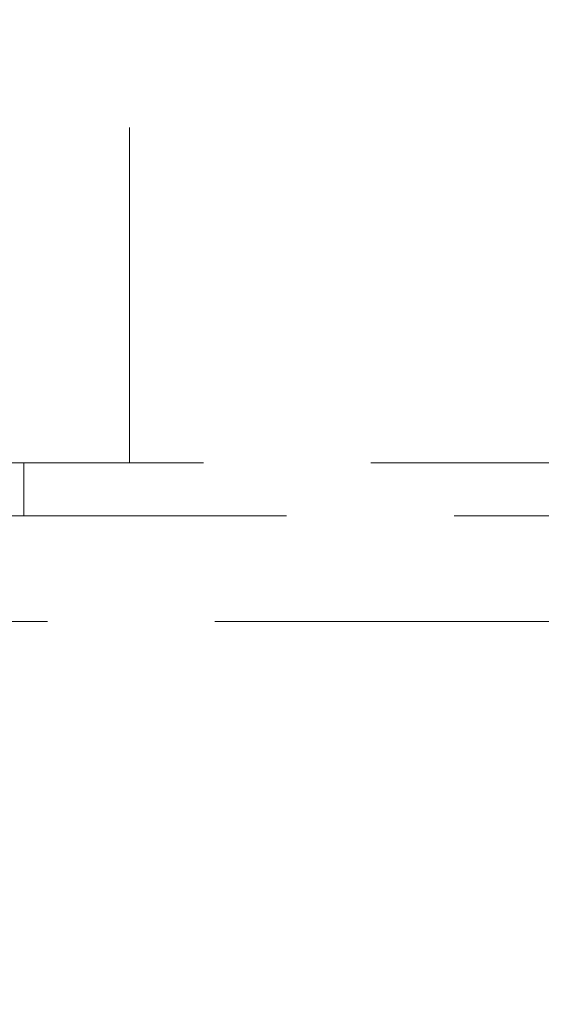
# Model space of a CAD drawing. Header units: millimetres. Extents: x 373 to 928, y 275 to 747.
# Tile 30 of 117: x 455.91 to 457.89, y 394.51 to 398.24. Entities that reach past the tile are written whole.
import ezdxf

# ---------------------------------------------------------------- set-up
doc = ezdxf.new("R2010")
doc.units = ezdxf.units.MM
doc.linetypes.add('HIDDEN', pattern=[1.905, 1.27, -0.635])

msp = doc.modelspace()

# ---------------------------------------------------------------- linework, layer by layer
at = {"color": 7, "linetype": 'HIDDEN', "lineweight": 18}
for p, q in [((456.3298, 396.5644), (456.3298, 398.4644)), ((451.5298, 396.5644), (458.3298, 396.5644)), ((455.9296, 396.3644), (455.9296, 396.5644)), ((458.8298, 396.3644), (451.0298, 396.3644)), ((450.9387, 395.9644), (458.9298, 395.9644))]:
    msp.add_line(p, q, dxfattribs=at)
at = {"color": 7, "linetype": 'Continuous', "lineweight": 25}
msp.add_arc((454.9298, 374.7659), 25, 0, 83.6299, dxfattribs=at)
at = {"color": 7, "linetype": 'HIDDEN', "lineweight": 18}
msp.add_arc((454.9298, 374.7659), 24.6, 0, 87.43714, dxfattribs=at)

doc.saveas('drawing.dxf')
